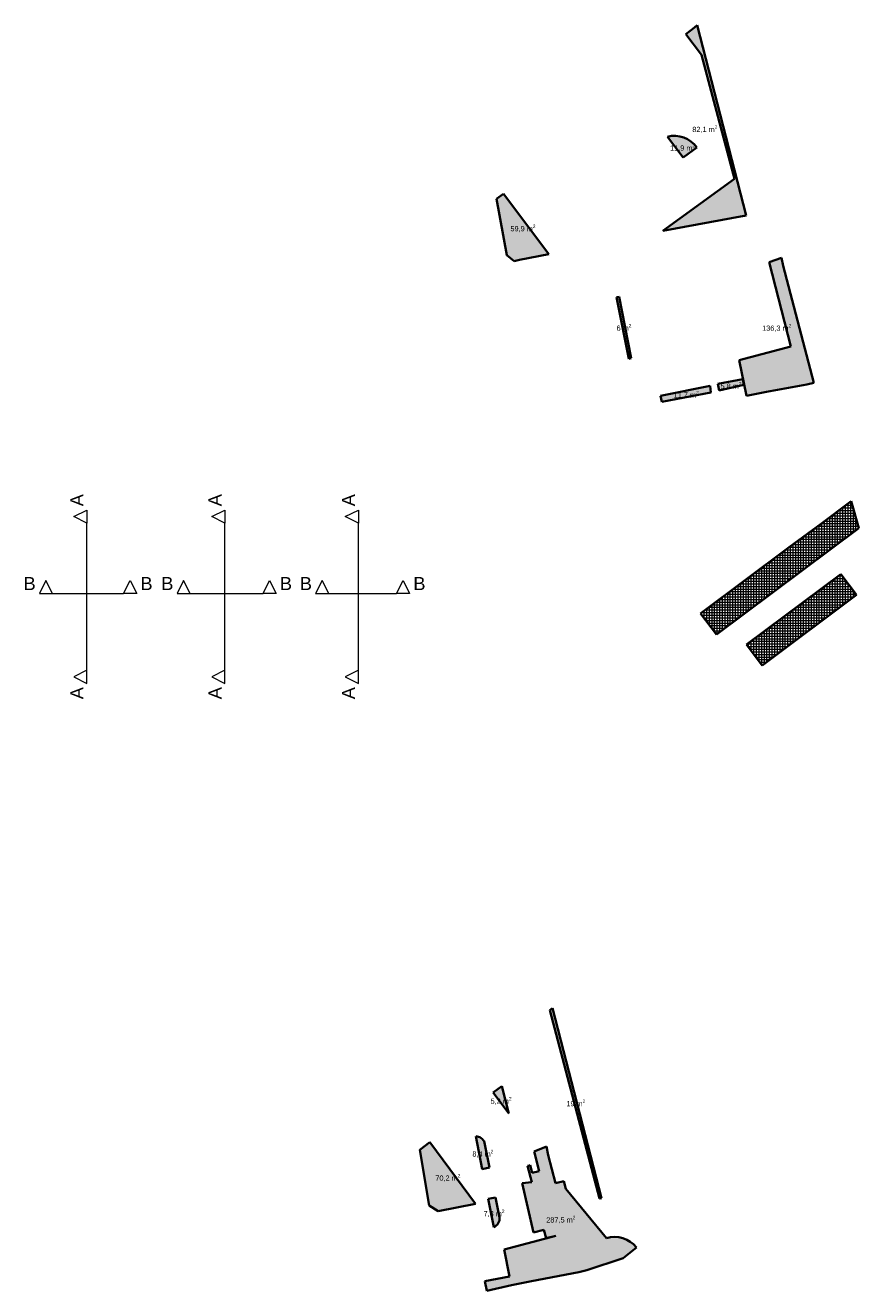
# Model space of a CAD drawing. Header units: metres. Extents: x -320 to 5572509, y -47 to 5960263.
# Tile 11 of 59: x 5571822 to 5571981, y 5959954 to 5960196. Entities that reach past the tile are written whole.
import ezdxf

# ---------------------------------------------------------------- set-up
doc = ezdxf.new("R2010")
doc.units = ezdxf.units.M
doc.header["$MEASUREMENT"] = 0
doc.set_wipeout_variables(frame=1)
doc.linetypes.add('Wipeout_Contour', pattern=[1, 0, -1])
doc.layers.add('Nowe_810-G Ogólne', color=7, linetype='Continuous')
doc.layers.add('przewod_kanalizacyjny__linia_-A', color=7, linetype='Continuous')
doc.styles.add('GENERATED_STYLE_1', font='arial.ttf')
doc.styles.add('GENERATED_STYLE_3', font='arial.ttf')
pattern_1 = [(0, (5572434.6074, 5960128.98037), (0, 0.5), []), (90, (5572434.6074, 5960128.98037), (-0.5, 0), [])]

# ---------------------------------------------------------------- blocks, each defined once
blk = doc.blocks.new('Wypełnienie_10', base_point=(5572434.61, 5960130.98))
at = {"layer": 'Nowe_810-G Ogólne', "linetype": 'Continuous', "lineweight": 0, "true_color": 0x233708}
blk.add_hatch(color=78, dxfattribs=at).paths.add_polyline_path([(5571922.1, 5960007.46), (5571922.65, 5960007.87), (5571932.02, 5959971.49), (5571931.69, 5959971.43), (5571931.64, 5959971.44)])
at = {"layer": 'Nowe_810-G Ogólne', "color": 18, "lineweight": 35, "true_color": 0x030303}
for p, q in [((5571922.1, 5960007.46), (5571922.65, 5960007.87)), ((5571931.64, 5959971.44), (5571922.1, 5960007.46)), ((5571922.65, 5960007.87), (5571932.02, 5959971.49)), ((5571931.69, 5959971.43), (5571931.64, 5959971.44)), ((5571932.02, 5959971.49), (5571931.69, 5959971.43))]:
    blk.add_line(p, q, dxfattribs=at)
at = {"layer": 'Nowe_810-G Ogólne', "color": 7, "lineweight": 5, "insert": (5571925.29, 5959988.79), "char_height": 1, "attachment_point": 7, "style": 'GENERATED_STYLE_1'}
blk.add_mtext('\\A1;{\\pql;\\fArial|b0|i0|c238|p38;19 m\\fArial|b0|i0|c238|p38;\\A1{\\H.66x;\\S2^  ;}}', dxfattribs=at)
blk = doc.blocks.new('Wypełnienie_12', base_point=(5572434.61, 5960129.98))
at = {"layer": 'Nowe_810-G Ogólne', "linetype": 'Continuous', "lineweight": 18, "true_color": 0x929292}
h = blk.add_hatch(dxfattribs=at)
h.set_pattern_fill('SIATKA_25X25', color=252, style=0, pattern_type=2)
h.set_pattern_definition(pattern_1)
h.paths.add_polyline_path([(5571979.7, 5960104.79), (5571981.13, 5960099.63), (5571953.95, 5960079.26), (5571950.94, 5960083.28), (5571967.88, 5960095.95), (5571974.01, 5960100.53)])
at = {"layer": 'Nowe_810-G Ogólne', "color": 18, "lineweight": 35, "true_color": 0x030303}
for p, q in [((5571974.01, 5960100.53), (5571979.7, 5960104.79)), ((5571979.7, 5960104.79), (5571981.13, 5960099.63)), ((5571967.88, 5960095.95), (5571974.01, 5960100.53)), ((5571981.13, 5960099.63), (5571953.95, 5960079.26)), ((5571950.94, 5960083.28), (5571967.88, 5960095.95)), ((5571953.95, 5960079.26), (5571950.94, 5960083.28))]:
    blk.add_line(p, q, dxfattribs=at)
blk = doc.blocks.new('Wypełnienie_43', base_point=(5572434.61, 5960130.98))
at = {"layer": 'Nowe_810-G Ogólne', "linetype": 'Continuous', "lineweight": 0, "true_color": 0x233708}
blk.add_hatch(color=78, dxfattribs=at).paths.add_polyline_path([(5571943.55, 5960123.78), (5571943.29, 5960124.92), (5571952.73, 5960126.85), (5571952.86, 5960125.58)])
at = {"layer": 'Nowe_810-G Ogólne', "color": 18, "lineweight": 35, "true_color": 0x030303}
for p, q in [((5571943.29, 5960124.92), (5571952.73, 5960126.85)), ((5571952.73, 5960126.85), (5571952.86, 5960125.58)), ((5571943.55, 5960123.78), (5571943.29, 5960124.92)), ((5571952.86, 5960125.58), (5571943.55, 5960123.78))]:
    blk.add_line(p, q, dxfattribs=at)
at = {"layer": 'Nowe_810-G Ogólne', "color": 7, "lineweight": 5, "insert": (5571945.78, 5960124.28), "char_height": 1, "attachment_point": 7, "style": 'GENERATED_STYLE_1'}
blk.add_mtext('\\A1;{\\pql;\\fArial|b0|i0|c238|p38;11,7 m\\fArial|b0|i0|c238|p38;\\A1{\\H.66x;\\S2^  ;}}', dxfattribs=at)
blk = doc.blocks.new('Wypełnienie_44', base_point=(5572434.61, 5960130.98))
at = {"layer": 'Nowe_810-G Ogólne', "linetype": 'Continuous', "lineweight": 0, "true_color": 0x233708}
blk.add_hatch(color=78, dxfattribs=at).paths.add_polyline_path([(5571913.29, 5960163.56), (5571921.95, 5960151.97), (5571916.35, 5960150.91), (5571915.29, 5960150.68), (5571913.93, 5960151.79), (5571911.95, 5960162.56)])
at = {"layer": 'Nowe_810-G Ogólne', "color": 18, "lineweight": 35, "true_color": 0x030303}
for p, q in [((5571911.95, 5960162.56), (5571913.29, 5960163.56)), ((5571913.29, 5960163.56), (5571921.95, 5960151.97)), ((5571913.93, 5960151.79), (5571911.95, 5960162.56)), ((5571915.29, 5960150.68), (5571913.93, 5960151.79)), ((5571921.95, 5960151.97), (5571916.35, 5960150.91)), ((5571916.35, 5960150.91), (5571915.29, 5960150.68))]:
    blk.add_line(p, q, dxfattribs=at)
at = {"layer": 'Nowe_810-G Ogólne', "color": 7, "lineweight": 5, "insert": (5571914.6, 5960156.08), "char_height": 1, "attachment_point": 7, "style": 'GENERATED_STYLE_1'}
blk.add_mtext('\\A1;{\\pql;\\fArial|b0|i0|c238|p38;59,9 m\\fArial|b0|i0|c238|p38;\\A1{\\H.66x;\\S2^  ;}}', dxfattribs=at)
blk = doc.blocks.new('Wypełnienie_45', base_point=(5572434.61, 5960130.98))
at = {"layer": 'Nowe_810-G Ogólne', "linetype": 'Continuous', "lineweight": 0, "true_color": 0x233708}
blk.add_hatch(color=78, dxfattribs=at).paths.add_polyline_path([(5571958.97, 5960128.08), (5571959.19, 5960126.99), (5571954.48, 5960125.94), (5571954.22, 5960127.18)])
at = {"layer": 'Nowe_810-G Ogólne', "color": 18, "lineweight": 35, "true_color": 0x030303}
for p, q in [((5571954.22, 5960127.18), (5571958.97, 5960128.08)), ((5571954.48, 5960125.94), (5571954.22, 5960127.18)), ((5571959.19, 5960126.99), (5571954.48, 5960125.94)), ((5571958.97, 5960128.08), (5571959.19, 5960126.99))]:
    blk.add_line(p, q, dxfattribs=at)
at = {"layer": 'Nowe_810-G Ogólne', "color": 7, "lineweight": 5, "insert": (5571954.74, 5960125.97), "char_height": 1, "attachment_point": 7, "style": 'GENERATED_STYLE_1'}
blk.add_mtext('\\A1;{\\pql;\\fArial|b0|i0|c238|p38;5,8 m\\fArial|b0|i0|c238|p38;\\A1{\\H.66x;\\S2^  ;}}', dxfattribs=at)
blk = doc.blocks.new('Wypełnienie_46', base_point=(5572434.61, 5960130.98))
at = {"layer": 'Nowe_810-G Ogólne', "linetype": 'Continuous', "lineweight": 0, "true_color": 0x233708}
blk.add_hatch(color=78, dxfattribs=at).paths.add_polyline_path([(5571957.4, 5960166.42), (5571951.12, 5960190.13), (5571948.09, 5960194.09), (5571949.74, 5960195.34), (5571950.29, 5960195.75), (5571959.65, 5960159.38), (5571959.32, 5960159.31), (5571959.28, 5960159.32), (5571943.72, 5960156.44)])
at = {"layer": 'Nowe_810-G Ogólne', "color": 18, "lineweight": 35, "true_color": 0x030303}
for p, q in [((5571948.09, 5960194.09), (5571949.74, 5960195.34)), ((5571949.74, 5960195.34), (5571950.29, 5960195.75)), ((5571950.29, 5960195.75), (5571959.65, 5960159.38)), ((5571951.12, 5960190.13), (5571948.09, 5960194.09)), ((5571957.4, 5960166.42), (5571951.12, 5960190.13)), ((5571943.72, 5960156.44), (5571957.4, 5960166.42)), ((5571959.28, 5960159.32), (5571943.72, 5960156.44)), ((5571959.32, 5960159.31), (5571959.28, 5960159.32)), ((5571959.65, 5960159.38), (5571959.32, 5960159.31))]:
    blk.add_line(p, q, dxfattribs=at)
at = {"layer": 'Nowe_810-G Ogólne', "color": 7, "lineweight": 5, "insert": (5571949.35, 5960175.06), "char_height": 1, "attachment_point": 7, "style": 'GENERATED_STYLE_1'}
blk.add_mtext('\\A1;{\\pql;\\fArial|b0|i0|c238|p38;82,1 m\\fArial|b0|i0|c238|p38;\\A1{\\H.66x;\\S2^  ;}}', dxfattribs=at)
blk = doc.blocks.new('Wypełnienie_47', base_point=(5572434.61, 5960130.98))
at = {"layer": 'Nowe_810-G Ogólne', "linetype": 'Continuous', "lineweight": 0, "true_color": 0x233708}
blk.add_hatch(color=78, dxfattribs=at).paths.add_polyline_path([(5571944.59, 5960174.46), (5571947.58, 5960170.46), (5571950.2, 5960172.42, 0.30603)])
at = {"layer": 'Nowe_810-G Ogólne', "color": 18, "lineweight": 35, "true_color": 0x030303}
for p, q in [((5571944.59, 5960174.46), (5571947.58, 5960170.46)), ((5571947.58, 5960170.46), (5571950.2, 5960172.42))]:
    blk.add_line(p, q, dxfattribs=at)
blk.add_arc((5571945.88, 5960169.28), 5.34, 36.0053, 104.068, dxfattribs=at)
at = {"layer": 'Nowe_810-G Ogólne', "color": 7, "lineweight": 5, "insert": (5571945.1, 5960171.5), "char_height": 1, "attachment_point": 7, "style": 'GENERATED_STYLE_1'}
blk.add_mtext('\\A1;{\\pql;\\fArial|b0|i0|c238|p38;11,9 m\\fArial|b0|i0|c238|p38;\\A1{\\H.66x;\\S2^  ;}}', dxfattribs=at)
blk = doc.blocks.new('Wypełnienie_48', base_point=(5572434.61, 5960130.98))
at = {"layer": 'Nowe_810-G Ogólne', "linetype": 'Continuous', "lineweight": 0, "true_color": 0x233708}
blk.add_hatch(color=78, dxfattribs=at).paths.add_polyline_path([(5571959.67, 5960124.92), (5571958.27, 5960131.71), (5571968.17, 5960134.35), (5571964.05, 5960150.45), (5571966.38, 5960151.27), (5571966.7, 5960149.8), (5571972.56, 5960127.39), (5571971.22, 5960127.09), (5571963.54, 5960125.7)])
at = {"layer": 'Nowe_810-G Ogólne', "color": 18, "lineweight": 35, "true_color": 0x030303}
for p, q in [((5571964.05, 5960150.45), (5571966.38, 5960151.27)), ((5571966.38, 5960151.27), (5571966.7, 5960149.8)), ((5571968.17, 5960134.35), (5571964.05, 5960150.45)), ((5571966.7, 5960149.8), (5571972.56, 5960127.39)), ((5571958.27, 5960131.71), (5571968.17, 5960134.35)), ((5571959.67, 5960124.92), (5571958.27, 5960131.71)), ((5571971.22, 5960127.09), (5571963.54, 5960125.7)), ((5571972.56, 5960127.39), (5571971.22, 5960127.09)), ((5571963.54, 5960125.7), (5571959.67, 5960124.92))]:
    blk.add_line(p, q, dxfattribs=at)
at = {"layer": 'Nowe_810-G Ogólne', "color": 7, "lineweight": 5, "insert": (5571962.69, 5960137.06), "char_height": 1, "attachment_point": 7, "style": 'GENERATED_STYLE_1'}
blk.add_mtext('\\A1;{\\pql;\\fArial|b0|i0|c238|p38;136,3 m\\fArial|b0|i0|c238|p38;\\A1{\\H.66x;\\S2^  ;}}', dxfattribs=at)
blk = doc.blocks.new('Wypełnienie_49', base_point=(5572434.61, 5960130.98))
at = {"layer": 'Nowe_810-G Ogólne', "linetype": 'Continuous', "lineweight": 0, "true_color": 0x233708}
blk.add_hatch(color=78, dxfattribs=at).paths.add_polyline_path([(5571937.68, 5960132.1), (5571935.36, 5960143.86), (5571934.87, 5960143.76), (5571937.19, 5960132.01)])
at = {"layer": 'Nowe_810-G Ogólne', "color": 18, "lineweight": 35, "true_color": 0x030303}
for p, q in [((5571935.36, 5960143.86), (5571934.87, 5960143.76)), ((5571937.68, 5960132.1), (5571935.36, 5960143.86)), ((5571934.87, 5960143.76), (5571937.19, 5960132.01)), ((5571937.19, 5960132.01), (5571937.68, 5960132.1))]:
    blk.add_line(p, q, dxfattribs=at)
at = {"layer": 'Nowe_810-G Ogólne', "color": 7, "lineweight": 5, "insert": (5571934.88, 5960137.07), "char_height": 1, "attachment_point": 7, "style": 'GENERATED_STYLE_1'}
blk.add_mtext('\\A1;{\\pql;\\fArial|b0|i0|c238|p38;6 m\\fArial|b0|i0|c238|p38;\\A1{\\H.66x;\\S2^  ;}}', dxfattribs=at)
blk = doc.blocks.new('Wypełnienie_61', base_point=(5572434.61, 5960130.98))
at = {"layer": 'Nowe_810-G Ogólne', "linetype": 'Continuous', "lineweight": 0, "true_color": 0x233708}
blk.add_hatch(color=78, dxfattribs=at).paths.add_polyline_path([(5571911.4, 5959965.98), (5571910.35, 5959971.38), (5571911.75, 5959971.66), (5571912.52, 5959967.81, -0.32921)])
at = {"layer": 'Nowe_810-G Ogólne', "color": 18, "lineweight": 35, "true_color": 0x030303}
for p, q in [((5571910.35, 5959971.38), (5571911.75, 5959971.66)), ((5571911.4, 5959965.98), (5571910.35, 5959971.38)), ((5571911.75, 5959971.66), (5571912.52, 5959967.81))]:
    blk.add_line(p, q, dxfattribs=at)
blk.add_arc((5571910.72, 5959967.65), 1.81, 292.2764, 5.1646, dxfattribs=at)
at = {"layer": 'Nowe_810-G Ogólne', "color": 7, "lineweight": 5, "insert": (5571909.47, 5959967.78), "char_height": 1, "attachment_point": 7, "style": 'GENERATED_STYLE_1'}
blk.add_mtext('\\A1;{\\pql;\\fArial|b0|i0|c238|p38;7,3 m\\fArial|b0|i0|c238|p38;\\A1{\\H.66x;\\S2^  ;}}', dxfattribs=at)
blk = doc.blocks.new('Wypełnienie_62', base_point=(5572434.61, 5960130.98))
at = {"layer": 'Nowe_810-G Ogólne', "linetype": 'Continuous', "lineweight": 0, "true_color": 0x233708}
blk.add_hatch(color=78, dxfattribs=at).paths.add_polyline_path([(5571910.61, 5959977.35), (5571909.23, 5959977.07), (5571907.97, 5959983.36, -0.326644), (5571909.66, 5959982.12)])
at = {"layer": 'Nowe_810-G Ogólne', "color": 18, "lineweight": 35, "true_color": 0x030303}
for p, q in [((5571909.23, 5959977.07), (5571907.97, 5959983.36)), ((5571909.66, 5959982.12), (5571910.61, 5959977.35)), ((5571910.61, 5959977.35), (5571909.23, 5959977.07))]:
    blk.add_line(p, q, dxfattribs=at)
blk.add_arc((5571907.97, 5959981.59), 1.77, 17.5701, 89.9274, dxfattribs=at)
at = {"layer": 'Nowe_810-G Ogólne', "color": 7, "lineweight": 5, "insert": (5571907.33, 5959979.18), "char_height": 1, "attachment_point": 7, "style": 'GENERATED_STYLE_1'}
blk.add_mtext('\\A1;{\\pql;\\fArial|b0|i0|c238|p38;8,4 m\\fArial|b0|i0|c238|p38;\\A1{\\H.66x;\\S2^  ;}}', dxfattribs=at)
blk = doc.blocks.new('Wypełnienie_63', base_point=(5572434.61, 5960130.98))
at = {"layer": 'Nowe_810-G Ogólne', "linetype": 'Continuous', "lineweight": 0, "true_color": 0x233708}
blk.add_hatch(color=78, dxfattribs=at).paths.add_polyline_path([(5571911.28, 5959991.7), (5571912.95, 5959992.93), (5571914.28, 5959987.71)])
at = {"layer": 'Nowe_810-G Ogólne', "color": 18, "lineweight": 35, "true_color": 0x030303}
for p, q in [((5571911.28, 5959991.7), (5571912.95, 5959992.93)), ((5571914.28, 5959987.71), (5571911.28, 5959991.7)), ((5571912.95, 5959992.93), (5571914.28, 5959987.71))]:
    blk.add_line(p, q, dxfattribs=at)
at = {"layer": 'Nowe_810-G Ogólne', "color": 7, "lineweight": 5, "insert": (5571910.81, 5959989.28), "char_height": 1, "attachment_point": 7, "style": 'GENERATED_STYLE_1'}
blk.add_mtext('\\A1;{\\pql;\\fArial|b0|i0|c238|p38;5,2 m\\fArial|b0|i0|c238|p38;\\A1{\\H.66x;\\S2^  ;}}', dxfattribs=at)
blk = doc.blocks.new('Wypełnienie_64', base_point=(5572434.61, 5960130.98))
at = {"layer": 'Nowe_810-G Ogólne', "linetype": 'Continuous', "lineweight": 0, "true_color": 0x233708}
blk.add_hatch(color=78, dxfattribs=at).paths.add_polyline_path([(5571899.18, 5959982.2), (5571897.26, 5959980.76), (5571899.08, 5959970.13), (5571900.78, 5959969.02), (5571907.95, 5959970.46)])
at = {"layer": 'Nowe_810-G Ogólne', "color": 18, "lineweight": 35, "true_color": 0x030303}
for p, q in [((5571899.18, 5959982.2), (5571897.26, 5959980.76)), ((5571907.95, 5959970.46), (5571899.18, 5959982.2)), ((5571897.26, 5959980.76), (5571899.08, 5959970.13)), ((5571899.08, 5959970.13), (5571900.78, 5959969.02)), ((5571900.78, 5959969.02), (5571907.95, 5959970.46))]:
    blk.add_line(p, q, dxfattribs=at)
at = {"layer": 'Nowe_810-G Ogólne', "color": 7, "lineweight": 5, "insert": (5571900.26, 5959974.57), "char_height": 1, "attachment_point": 7, "style": 'GENERATED_STYLE_1'}
blk.add_mtext('\\A1;{\\pql;\\fArial|b0|i0|c238|p38;70,2 m\\fArial|b0|i0|c238|p38;\\A1{\\H.66x;\\S2^  ;}}', dxfattribs=at)
blk = doc.blocks.new('Wypełnienie_65', base_point=(5572434.61, 5960130.98))
at = {"layer": 'Nowe_810-G Ogólne', "linetype": 'Continuous', "lineweight": 0, "true_color": 0x233708}
blk.add_hatch(color=78, dxfattribs=at).paths.add_polyline_path([(5571909.69, 5959955.66), (5571914.43, 5959956.57), (5571913.38, 5959961.68), (5571923.28, 5959964.32), (5571921.42, 5959963.84), (5571921, 5959965.49), (5571919.02, 5959964.98), (5571916.82, 5959974.36), (5571918.67, 5959974.56), (5571917.87, 5959977.67), (5571918.22, 5959977.76), (5571918.36, 5959977.8), (5571918.74, 5959976.35), (5571920.11, 5959976.7), (5571919.16, 5959980.42), (5571921.5, 5959981.38), (5571921.81, 5959979.77), (5571923.22, 5959974.39), (5571924.78, 5959974.79), (5571925.17, 5959973.32), (5571932.96, 5959963.87, -0.305721), (5571938.66, 5959962.1), (5571936.14, 5959960.02), (5571929.19, 5959957.73), (5571927.67, 5959957.36), (5571918.65, 5959955.67), (5571914.78, 5959954.89), (5571910.08, 5959953.83)])
at = {"layer": 'Nowe_810-G Ogólne', "color": 18, "lineweight": 35, "true_color": 0x030303}
for p, q in [((5571919.16, 5959980.42), (5571921.5, 5959981.38)), ((5571920.11, 5959976.7), (5571919.16, 5959980.42)), ((5571921.5, 5959981.38), (5571921.81, 5959979.77)), ((5571921.81, 5959979.77), (5571923.22, 5959974.39)), ((5571917.87, 5959977.67), (5571918.22, 5959977.76)), ((5571918.67, 5959974.56), (5571917.87, 5959977.67)), ((5571918.22, 5959977.76), (5571918.36, 5959977.8)), ((5571918.36, 5959977.8), (5571918.74, 5959976.35)), ((5571916.82, 5959974.36), (5571918.67, 5959974.56)), ((5571918.74, 5959976.35), (5571920.11, 5959976.7)), ((5571923.22, 5959974.39), (5571924.78, 5959974.79)), ((5571924.78, 5959974.79), (5571925.17, 5959973.32)), ((5571919.02, 5959964.98), (5571916.82, 5959974.36)), ((5571925.17, 5959973.32), (5571932.96, 5959963.87)), ((5571921, 5959965.49), (5571919.02, 5959964.98)), ((5571921.42, 5959963.84), (5571921, 5959965.49)), ((5571913.38, 5959961.68), (5571923.28, 5959964.32)), ((5571923.28, 5959964.32), (5571921.42, 5959963.84)), ((5571914.43, 5959956.57), (5571913.38, 5959961.68)), ((5571936.14, 5959960.02), (5571929.19, 5959957.73)), ((5571938.66, 5959962.1), (5571936.14, 5959960.02)), ((5571929.19, 5959957.73), (5571927.67, 5959957.36)), ((5571909.69, 5959955.66), (5571914.43, 5959956.57)), ((5571910.08, 5959953.83), (5571909.69, 5959955.66)), ((5571918.65, 5959955.67), (5571914.78, 5959954.89)), ((5571927.67, 5959957.36), (5571918.65, 5959955.67)), ((5571914.78, 5959954.89), (5571910.08, 5959953.83))]:
    blk.add_line(p, q, dxfattribs=at)
blk.add_arc((5571934.5, 5959958.76), 5.34, 38.768, 106.766, dxfattribs=at)
at = {"layer": 'Nowe_810-G Ogólne', "color": 7, "lineweight": 5, "insert": (5571921.45, 5959966.57), "char_height": 1, "attachment_point": 7, "style": 'GENERATED_STYLE_1'}
blk.add_mtext('\\A1;{\\pql;\\fArial|b0|i0|c238|p38;287,5 m\\fArial|b0|i0|c238|p38;\\A1{\\H.66x;\\S2^  ;}}', dxfattribs=at)
blk = doc.blocks.new('Wypełnienie_72', base_point=(5572434.61, 5960129.98))
at = {"layer": 'Nowe_810-G Ogólne', "linetype": 'Continuous', "lineweight": 18, "true_color": 0x929292}
h = blk.add_hatch(dxfattribs=at)
h.set_pattern_fill('SIATKA_25X25', color=252, style=0, pattern_type=2)
h.set_pattern_definition(pattern_1)
h.paths.add_polyline_path([(5571977.75, 5960090.84), (5571959.73, 5960077.37), (5571962.72, 5960073.37), (5571980.74, 5960086.84)])
at = {"layer": 'Nowe_810-G Ogólne', "color": 18, "lineweight": 35, "true_color": 0x030303}
for p, q in [((5571977.75, 5960090.84), (5571959.73, 5960077.37)), ((5571980.74, 5960086.84), (5571977.75, 5960090.84)), ((5571962.72, 5960073.37), (5571980.74, 5960086.84)), ((5571959.73, 5960077.37), (5571962.72, 5960073.37))]:
    blk.add_line(p, q, dxfattribs=at)
blk = doc.blocks.new('Płaszczyzna odcinająca_1', base_point=(5571860.04, 5960071.19))
at = {"layer": 'przewod_kanalizacyjny__linia_-A', "color": 7, "lineweight": 13}
blk.add_line((5571860.04, 5960072.44), (5571860.04, 5960100.59), dxfattribs=at)
at = {"color": 254, "linetype": 'Wipeout_Contour', "lineweight": 0, "ltscale": 24476843.02628456}
blk.add_wipeout([(5571860.04, 5960103.09), (5571860.04, 5960100.59), (5571857.54, 5960101.84)], dxfattribs=at).dxf.layer = 'przewod_kanalizacyjny__linia_-A'
at = {"color": 254, "linetype": 'Wipeout_Contour', "lineweight": 0, "ltscale": 24476775.83800539}
blk.add_wipeout([(5571860.04, 5960069.94), (5571860.04, 5960072.44), (5571857.54, 5960071.19)], dxfattribs=at).dxf.layer = 'przewod_kanalizacyjny__linia_-A'
at = {"layer": 'przewod_kanalizacyjny__linia_-A', "color": 7, "lineweight": 13}
for p, q in [((5571857.54, 5960101.84), (5571860.04, 5960103.09)), ((5571860.04, 5960103.09), (5571860.04, 5960100.59)), ((5571860.04, 5960100.59), (5571857.54, 5960101.84)), ((5571860.04, 5960072.44), (5571857.54, 5960071.19)), ((5571860.04, 5960069.94), (5571860.04, 5960072.44)), ((5571857.54, 5960071.19), (5571860.04, 5960069.94))]:
    blk.add_line(p, q, dxfattribs=at)
at = {"layer": 'przewod_kanalizacyjny__linia_-A', "color": 7, "lineweight": 13, "char_height": 2.5, "rotation": 90, "style": 'GENERATED_STYLE_3'}
for s, insert, attachment_point in [('\\A1;{\\pqr;\\fArial|b0|i0|c0|p38;A}', (5571859.4, 5960106.13), 9), ('\\A1;{\\pql;\\fArial|b0|i0|c0|p38;A}', (5571859.4, 5960066.9), 7)]:
    blk.add_mtext(s, dxfattribs=dict(at, insert=insert, attachment_point=attachment_point))
blk = doc.blocks.new('Płaszczyzna odcinająca_2', base_point=(5571885.54, 5960071.19))
at = {"layer": 'przewod_kanalizacyjny__linia_-A', "color": 7, "lineweight": 13}
blk.add_line((5571885.54, 5960072.44), (5571885.54, 5960100.59), dxfattribs=at)
at = {"color": 254, "linetype": 'Wipeout_Contour', "lineweight": 0, "ltscale": 24476895.26478744}
blk.add_wipeout([(5571885.54, 5960103.09), (5571885.54, 5960100.59), (5571883.04, 5960101.84)], dxfattribs=at).dxf.layer = 'przewod_kanalizacyjny__linia_-A'
at = {"color": 254, "linetype": 'Wipeout_Contour', "lineweight": 0, "ltscale": 24476828.07665167}
blk.add_wipeout([(5571885.54, 5960069.94), (5571885.54, 5960072.44), (5571883.04, 5960071.19)], dxfattribs=at).dxf.layer = 'przewod_kanalizacyjny__linia_-A'
at = {"layer": 'przewod_kanalizacyjny__linia_-A', "color": 7, "lineweight": 13}
for p, q in [((5571883.04, 5960101.84), (5571885.54, 5960103.09)), ((5571885.54, 5960103.09), (5571885.54, 5960100.59)), ((5571885.54, 5960100.59), (5571883.04, 5960101.84)), ((5571885.54, 5960072.44), (5571883.04, 5960071.19)), ((5571885.54, 5960069.94), (5571885.54, 5960072.44)), ((5571883.04, 5960071.19), (5571885.54, 5960069.94))]:
    blk.add_line(p, q, dxfattribs=at)
at = {"layer": 'przewod_kanalizacyjny__linia_-A', "color": 7, "lineweight": 13, "char_height": 2.5, "rotation": 90, "style": 'GENERATED_STYLE_3'}
for s, insert, attachment_point in [('\\A1;{\\pqr;\\fArial|b0|i0|c0|p38;A}', (5571884.9, 5960106.13), 9), ('\\A1;{\\pql;\\fArial|b0|i0|c0|p38;A}', (5571884.9, 5960066.9), 7)]:
    blk.add_mtext(s, dxfattribs=dict(at, insert=insert, attachment_point=attachment_point))
blk = doc.blocks.new('Płaszczyzna odcinająca_3', base_point=(5571833.66, 5960071.19))
at = {"layer": 'przewod_kanalizacyjny__linia_-A', "color": 7, "lineweight": 13}
blk.add_line((5571833.66, 5960072.44), (5571833.66, 5960100.59), dxfattribs=at)
at = {"color": 254, "linetype": 'Wipeout_Contour', "lineweight": 0, "ltscale": 24476788.97866428}
blk.add_wipeout([(5571833.66, 5960103.09), (5571833.66, 5960100.59), (5571831.16, 5960101.84)], dxfattribs=at).dxf.layer = 'przewod_kanalizacyjny__linia_-A'
at = {"color": 254, "linetype": 'Wipeout_Contour', "lineweight": 0, "ltscale": 24476721.79023674}
blk.add_wipeout([(5571833.66, 5960069.94), (5571833.66, 5960072.44), (5571831.16, 5960071.19)], dxfattribs=at).dxf.layer = 'przewod_kanalizacyjny__linia_-A'
at = {"layer": 'przewod_kanalizacyjny__linia_-A', "color": 7, "lineweight": 13}
for p, q in [((5571831.16, 5960101.84), (5571833.66, 5960103.09)), ((5571833.66, 5960103.09), (5571833.66, 5960100.59)), ((5571833.66, 5960100.59), (5571831.16, 5960101.84)), ((5571833.66, 5960072.44), (5571831.16, 5960071.19)), ((5571833.66, 5960069.94), (5571833.66, 5960072.44)), ((5571831.16, 5960071.19), (5571833.66, 5960069.94))]:
    blk.add_line(p, q, dxfattribs=at)
at = {"layer": 'przewod_kanalizacyjny__linia_-A', "color": 7, "lineweight": 13, "char_height": 2.5, "rotation": 90, "style": 'GENERATED_STYLE_3'}
for s, insert, attachment_point in [('\\A1;{\\pqr;\\fArial|b0|i0|c0|p38;A}', (5571833.02, 5960106.13), 9), ('\\A1;{\\pql;\\fArial|b0|i0|c0|p38;A}', (5571833.02, 5960066.9), 7)]:
    blk.add_mtext(s, dxfattribs=dict(at, insert=insert, attachment_point=attachment_point))
blk = doc.blocks.new('Płaszczyzna odcinająca_4', base_point=(5571852.16, 5960087.14))
at = {"layer": 'przewod_kanalizacyjny__linia_-A', "color": 7, "lineweight": 13}
blk.add_line((5571853.41, 5960087.14), (5571867.33, 5960087.14), dxfattribs=at)
at = {"color": 254, "linetype": 'Wipeout_Contour', "lineweight": 0, "ltscale": 24476798.15883107}
blk.add_wipeout([(5571850.91, 5960087.14), (5571853.41, 5960087.14), (5571852.16, 5960089.64)], dxfattribs=at).dxf.layer = 'przewod_kanalizacyjny__linia_-A'
at = {"color": 254, "linetype": 'Wipeout_Contour', "lineweight": 0, "ltscale": 24476831.80085633}
blk.add_wipeout([(5571869.83, 5960087.14), (5571867.33, 5960087.14), (5571868.58, 5960089.64)], dxfattribs=at).dxf.layer = 'przewod_kanalizacyjny__linia_-A'
at = {"layer": 'przewod_kanalizacyjny__linia_-A', "color": 7, "lineweight": 13}
for p, q in [((5571852.16, 5960089.64), (5571850.91, 5960087.14)), ((5571853.41, 5960087.14), (5571852.16, 5960089.64)), ((5571867.33, 5960087.14), (5571868.58, 5960089.64)), ((5571868.58, 5960089.64), (5571869.83, 5960087.14)), ((5571850.91, 5960087.14), (5571853.41, 5960087.14)), ((5571869.83, 5960087.14), (5571867.33, 5960087.14))]:
    blk.add_line(p, q, dxfattribs=at)
at = {"layer": 'przewod_kanalizacyjny__linia_-A', "color": 7, "lineweight": 13, "char_height": 2.5, "style": 'GENERATED_STYLE_3'}
for s, insert, attachment_point in [('\\A1;{\\pql;\\fArial|b0|i0|c0|p38;B}', (5571847.88, 5960087.78), 7), ('\\A1;{\\pqr;\\fArial|b0|i0|c0|p38;B}', (5571872.87, 5960087.78), 9)]:
    blk.add_mtext(s, dxfattribs=dict(at, insert=insert, attachment_point=attachment_point))
blk = doc.blocks.new('Płaszczyzna odcinająca_5', base_point=(5571878.63, 5960087.14))
at = {"layer": 'przewod_kanalizacyjny__linia_-A', "color": 7, "lineweight": 13}
blk.add_line((5571879.88, 5960087.14), (5571892.83, 5960087.14), dxfattribs=at)
at = {"color": 254, "linetype": 'Wipeout_Contour', "lineweight": 0, "ltscale": 24476852.3956975}
blk.add_wipeout([(5571877.38, 5960087.14), (5571879.88, 5960087.14), (5571878.63, 5960089.64)], dxfattribs=at).dxf.layer = 'przewod_kanalizacyjny__linia_-A'
at = {"color": 254, "linetype": 'Wipeout_Contour', "lineweight": 0, "ltscale": 24476884.03947261}
blk.add_wipeout([(5571895.33, 5960087.14), (5571892.83, 5960087.14), (5571894.08, 5960089.64)], dxfattribs=at).dxf.layer = 'przewod_kanalizacyjny__linia_-A'
at = {"layer": 'przewod_kanalizacyjny__linia_-A', "color": 7, "lineweight": 13}
for p, q in [((5571878.63, 5960089.64), (5571877.38, 5960087.14)), ((5571879.88, 5960087.14), (5571878.63, 5960089.64)), ((5571892.83, 5960087.14), (5571894.08, 5960089.64)), ((5571894.08, 5960089.64), (5571895.33, 5960087.14)), ((5571877.38, 5960087.14), (5571879.88, 5960087.14)), ((5571895.33, 5960087.14), (5571892.83, 5960087.14))]:
    blk.add_line(p, q, dxfattribs=at)
at = {"layer": 'przewod_kanalizacyjny__linia_-A', "color": 7, "lineweight": 13, "char_height": 2.5, "style": 'GENERATED_STYLE_3'}
for s, insert, attachment_point in [('\\A1;{\\pql;\\fArial|b0|i0|c0|p38;B}', (5571874.35, 5960087.78), 7), ('\\A1;{\\pqr;\\fArial|b0|i0|c0|p38;B}', (5571898.37, 5960087.78), 9)]:
    blk.add_mtext(s, dxfattribs=dict(at, insert=insert, attachment_point=attachment_point))
blk = doc.blocks.new('Płaszczyzna odcinająca_6', base_point=(5571825.86, 5960087.14))
at = {"layer": 'przewod_kanalizacyjny__linia_-A', "color": 7, "lineweight": 13}
blk.add_line((5571827.11, 5960087.14), (5571840.7, 5960087.14), dxfattribs=at)
at = {"color": 254, "linetype": 'Wipeout_Contour', "lineweight": 0, "ltscale": 24476744.27274734}
blk.add_wipeout([(5571824.61, 5960087.14), (5571827.11, 5960087.14), (5571825.86, 5960089.64)], dxfattribs=at).dxf.layer = 'przewod_kanalizacyjny__linia_-A'
at = {"color": 254, "linetype": 'Wipeout_Contour', "lineweight": 0, "ltscale": 24476777.238243}
blk.add_wipeout([(5571843.2, 5960087.14), (5571840.7, 5960087.14), (5571841.95, 5960089.64)], dxfattribs=at).dxf.layer = 'przewod_kanalizacyjny__linia_-A'
at = {"layer": 'przewod_kanalizacyjny__linia_-A', "color": 7, "lineweight": 13}
for p, q in [((5571825.86, 5960089.64), (5571824.61, 5960087.14)), ((5571827.11, 5960087.14), (5571825.86, 5960089.64)), ((5571840.7, 5960087.14), (5571841.95, 5960089.64)), ((5571841.95, 5960089.64), (5571843.2, 5960087.14)), ((5571824.61, 5960087.14), (5571827.11, 5960087.14)), ((5571843.2, 5960087.14), (5571840.7, 5960087.14))]:
    blk.add_line(p, q, dxfattribs=at)
at = {"layer": 'przewod_kanalizacyjny__linia_-A', "color": 7, "lineweight": 13, "char_height": 2.5, "style": 'GENERATED_STYLE_3'}
for s, insert, attachment_point in [('\\A1;{\\pql;\\fArial|b0|i0|c0|p38;B}', (5571821.57, 5960087.78), 7), ('\\A1;{\\pqr;\\fArial|b0|i0|c0|p38;B}', (5571846.23, 5960087.78), 9)]:
    blk.add_mtext(s, dxfattribs=dict(at, insert=insert, attachment_point=attachment_point))

msp = doc.modelspace()

# ---------------------------------------------------------------- block references
at = {"layer": 'Nowe_810-G Ogólne', "color": 62, "lineweight": 18, "true_color": 0x8edf20}
for name in ['Wypełnienie_46', 'Wypełnienie_47', 'Wypełnienie_44', 'Wypełnienie_48', 'Wypełnienie_49', 'Wypełnienie_45', 'Wypełnienie_43', 'Wypełnienie_10', 'Wypełnienie_63', 'Wypełnienie_64', 'Wypełnienie_62', 'Wypełnienie_65', 'Wypełnienie_61']:
    msp.add_blockref(name, (5572434.607, 5960130.98), dxfattribs=at)
at = {"layer": 'Nowe_810-G Ogólne', "color": 252, "lineweight": 18, "true_color": 0x929292}
for name in ['Wypełnienie_12', 'Wypełnienie_72']:
    msp.add_blockref(name, (5572434.607, 5960129.98), dxfattribs=at)
at = {"layer": 'przewod_kanalizacyjny__linia_-A', "color": 7, "lineweight": 13}
for name, p in [('Płaszczyzna odcinająca_3', (5571833.66, 5960071.186)), ('Płaszczyzna odcinająca_1', (5571860.041, 5960071.186)), ('Płaszczyzna odcinająca_2', (5571885.539, 5960071.186))]:
    msp.add_blockref(name, p, dxfattribs=at)

# ---------------------------------------------------------------- next in the draw order: block references
for name, p in [('Płaszczyzna odcinająca_6', (5571825.859, 5960087.137)), ('Płaszczyzna odcinająca_4', (5571852.161, 5960087.136)), ('Płaszczyzna odcinająca_5', (5571878.634, 5960087.136))]:
    msp.add_blockref(name, p, dxfattribs=at)

doc.saveas('drawing.dxf')
